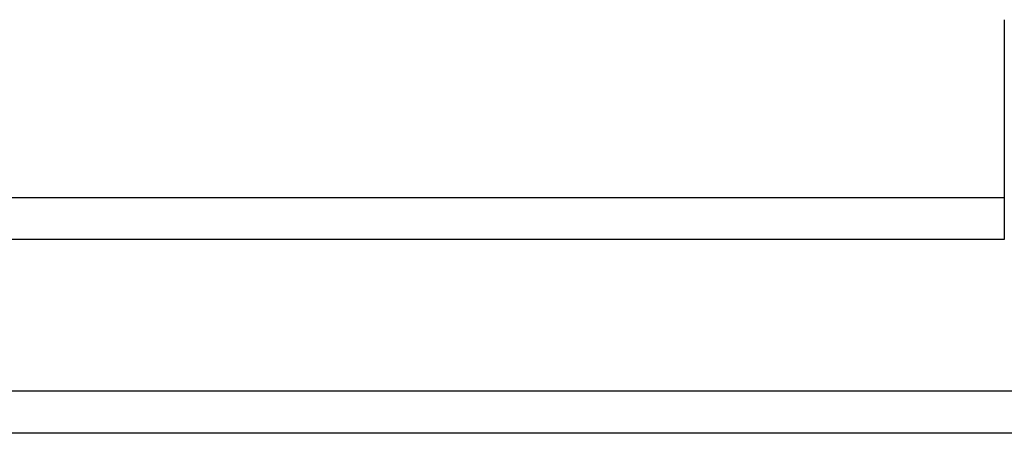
# Model space of a CAD drawing. Header units: millimetres. Extents: x 366 to 647, y 366 to 462.
# Tile 4 of 53: x 582 to 605, y 386 to 396. Entities that reach past the tile are written whole.
import ezdxf

# ---------------------------------------------------------------- set-up
doc = ezdxf.new("R2010")
doc.units = ezdxf.units.MM
doc.header["$LTSCALE"] = 0.15
doc.layers.add('2', color=7, linetype='CONTINUOUS')

msp = doc.modelspace()

# ---------------------------------------------------------------- linework, layer by layer
at = {"layer": '2', "color": 0, "linetype": 'Continuous'}
for p, q in [((604.85, 395.602), (604.85, 394.602)), ((604.85, 394.602), (604.85, 391.829)), ((604.85, 391.829), (604.85, 391.379)), ((558.15, 391.379), (604.85, 391.379)), ((604.85, 391.379), (604.85, 390.379)), ((604.85, 390.379), (558.15, 390.379)), ((646.55, 386.779), (526.802, 386.779)), ((646.55, 385.779), (482.65, 385.779))]:
    msp.add_line(p, q, dxfattribs=at)

doc.saveas('drawing.dxf')
